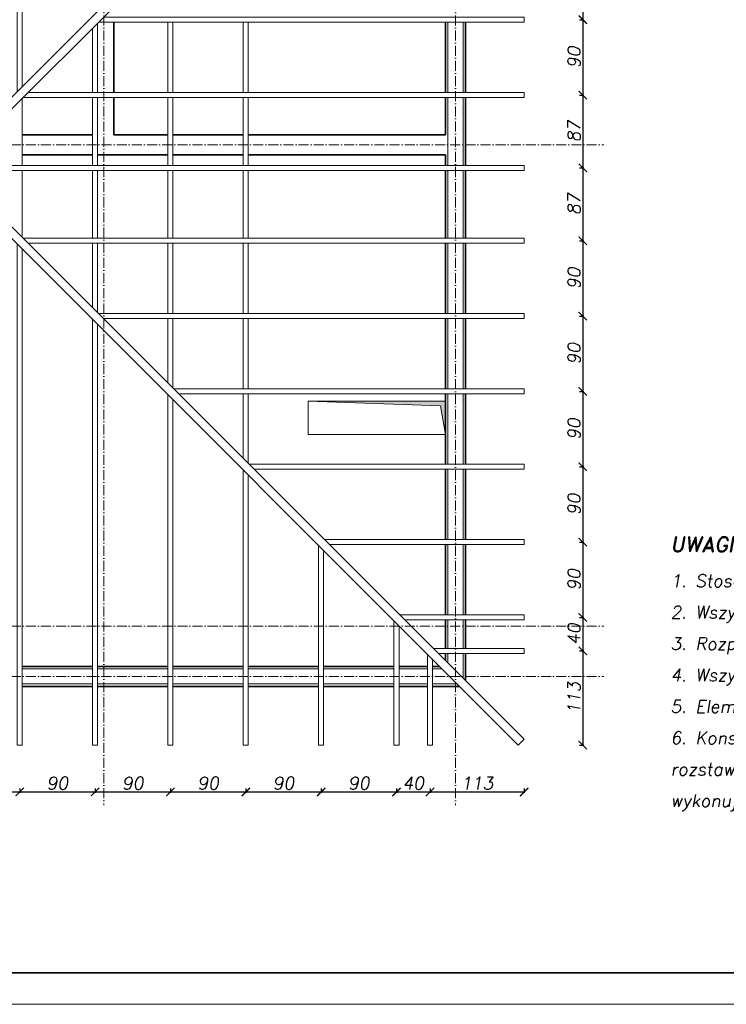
# Model space of a CAD drawing. Header units: millimetres. Extents: x 295948 to 312016, y 6878 to 18016.
# Tile 4 of 252: x 297658 to 298502, y 6878 to 8054. Entities that reach past the tile are written whole.
import ezdxf

# ---------------------------------------------------------------- set-up
doc = ezdxf.new("R2010")
doc.units = ezdxf.units.MM
doc.linetypes.add('ACAD_ISO10W100', pattern=[18, 12, -3, 0, -3])
for name, color, linetype, lineweight in [('konstrukcja', 3, 'Continuous', 35), ('konstrukcja wymiary', 1, 'Continuous', 13), ('linie widok', 2, 'Continuous', 18), ('opisy', 2, 'Continuous', 18), ('osie', 5, 'ACAD_ISO10W100', 13)]:
    doc.layers.add(name, color=color, linetype=linetype, lineweight=lineweight)
doc.styles.add('KONSTRUKCJA', font='romand.shx', dxfattribs={"oblique": 10})
doc.dimstyles.new('175', dxfattribs={"dimtxt": 15, "dimasz": 10, "dimexe": 1.25, "dimexo": 0.625, "dimgap": 3, "dimtad": 1, "dimdec": 0, "dimrnd": 0.5, "dimtxsty": 'KONSTRUKCJA', "dimblk": 'ARCHTICK', "dimcen": 2.5, "dimadec": 0, "dimazin": 0, "dimtfac": 1, "dimtdec": 0, "dimtix": 1, "dimtmove": 0, "dimatfit": 3, "dimfxl": 4, "dimfxlon": 1, "dimarcsym": 0})

# ---------------------------------------------------------------- blocks, each defined once
blk = doc.blocks.new('_ArchTick')
at = {"color": 0, "linetype": 'ByBlock', "lineweight": 13, "const_width": 0.15}
blk.add_lwpolyline([(-0.5, -0.5), (0.5, 0.5)], dxfattribs=at)
blk = doc.blocks.new('*D2778')
at = {"layer": 'Defpoints', "color": 0, "transparency": 16777216}
for p in [(297567.9, 7181.8), (297657.9, 7181.8), (297657.9, 7131.8)]:
    blk.add_point(p, dxfattribs=at)
at = {"layer": 'konstrukcja wymiary', "color": 0, "lineweight": -2, "transparency": 16777216}
for p, q in [((297567.9, 7135.8), (297567.9, 7130.6)), ((297567.9, 7131.8), (297657.9, 7131.8)), ((297657.9, 7135.8), (297657.9, 7130.6))]:
    blk.add_line(p, q, dxfattribs=at)
at = {"layer": 'konstrukcja wymiary', "color": 0, "lineweight": -2, "transparency": 16777216, "xscale": 10, "yscale": 10, "zscale": 10, "rotation": 180}
blk.add_blockref('_ArchTick', (297567.9, 7131.8), dxfattribs=at)
at = {"layer": 'konstrukcja wymiary', "color": 0, "lineweight": -2, "transparency": 16777216, "xscale": 10, "yscale": 10, "zscale": 10}
blk.add_blockref('_ArchTick', (297657.9, 7131.8), dxfattribs=at)
at = {"layer": 'konstrukcja wymiary', "color": 0, "transparency": 16777216, "insert": (297612.9, 7142.3), "char_height": 15, "attachment_point": 5, "style": 'KONSTRUKCJA'}
blk.add_mtext('90', dxfattribs=at)
blk = doc.blocks.new('*D2779')
at = {"layer": 'Defpoints', "color": 0, "transparency": 16777216}
for p in [(297657.9, 7181.8), (297747.9, 7181.8), (297747.9, 7131.8)]:
    blk.add_point(p, dxfattribs=at)
at = {"layer": 'konstrukcja wymiary', "color": 0, "lineweight": -2, "transparency": 16777216}
for p, q in [((297657.9, 7135.8), (297657.9, 7130.6)), ((297657.9, 7131.8), (297747.9, 7131.8)), ((297747.9, 7135.8), (297747.9, 7130.6))]:
    blk.add_line(p, q, dxfattribs=at)
at = {"layer": 'konstrukcja wymiary', "color": 0, "lineweight": -2, "transparency": 16777216, "xscale": 10, "yscale": 10, "zscale": 10, "rotation": 180}
blk.add_blockref('_ArchTick', (297657.9, 7131.8), dxfattribs=at)
at = {"layer": 'konstrukcja wymiary', "color": 0, "lineweight": -2, "transparency": 16777216, "xscale": 10, "yscale": 10, "zscale": 10}
blk.add_blockref('_ArchTick', (297747.9, 7131.8), dxfattribs=at)
at = {"layer": 'konstrukcja wymiary', "color": 0, "transparency": 16777216, "insert": (297702.9, 7142.3), "char_height": 15, "attachment_point": 5, "style": 'KONSTRUKCJA'}
blk.add_mtext('90', dxfattribs=at)
blk = doc.blocks.new('*D2780')
at = {"layer": 'Defpoints', "color": 0, "transparency": 16777216}
for p in [(297747.9, 7181.8), (297837.9, 7181.8), (297837.9, 7131.8)]:
    blk.add_point(p, dxfattribs=at)
at = {"layer": 'konstrukcja wymiary', "color": 0, "lineweight": -2, "transparency": 16777216}
for p, q in [((297747.9, 7135.8), (297747.9, 7130.6)), ((297747.9, 7131.8), (297837.9, 7131.8)), ((297837.9, 7135.8), (297837.9, 7130.6))]:
    blk.add_line(p, q, dxfattribs=at)
at = {"layer": 'konstrukcja wymiary', "color": 0, "lineweight": -2, "transparency": 16777216, "xscale": 10, "yscale": 10, "zscale": 10, "rotation": 180}
blk.add_blockref('_ArchTick', (297747.9, 7131.8), dxfattribs=at)
at = {"layer": 'konstrukcja wymiary', "color": 0, "lineweight": -2, "transparency": 16777216, "xscale": 10, "yscale": 10, "zscale": 10}
blk.add_blockref('_ArchTick', (297837.9, 7131.8), dxfattribs=at)
at = {"layer": 'konstrukcja wymiary', "color": 0, "transparency": 16777216, "insert": (297792.9, 7142.3), "char_height": 15, "attachment_point": 5, "style": 'KONSTRUKCJA'}
blk.add_mtext('90', dxfattribs=at)
blk = doc.blocks.new('*D2781')
at = {"layer": 'Defpoints', "color": 0, "transparency": 16777216}
for p in [(297837.9, 7181.8), (297927.9, 7181.8), (297927.9, 7131.8)]:
    blk.add_point(p, dxfattribs=at)
at = {"layer": 'konstrukcja wymiary', "color": 0, "lineweight": -2, "transparency": 16777216}
for p, q in [((297837.9, 7135.8), (297837.9, 7130.6)), ((297837.9, 7131.8), (297927.9, 7131.8)), ((297927.9, 7135.8), (297927.9, 7130.6))]:
    blk.add_line(p, q, dxfattribs=at)
at = {"layer": 'konstrukcja wymiary', "color": 0, "lineweight": -2, "transparency": 16777216, "xscale": 10, "yscale": 10, "zscale": 10, "rotation": 180}
blk.add_blockref('_ArchTick', (297837.9, 7131.8), dxfattribs=at)
at = {"layer": 'konstrukcja wymiary', "color": 0, "lineweight": -2, "transparency": 16777216, "xscale": 10, "yscale": 10, "zscale": 10}
blk.add_blockref('_ArchTick', (297927.9, 7131.8), dxfattribs=at)
at = {"layer": 'konstrukcja wymiary', "color": 0, "transparency": 16777216, "insert": (297882.9, 7142.3), "char_height": 15, "attachment_point": 5, "style": 'KONSTRUKCJA'}
blk.add_mtext('90', dxfattribs=at)
blk = doc.blocks.new('*D2782')
at = {"layer": 'Defpoints', "color": 0, "transparency": 16777216}
for p in [(297927.9, 7181.8), (298017.9, 7181.8), (298017.9, 7131.8)]:
    blk.add_point(p, dxfattribs=at)
at = {"layer": 'konstrukcja wymiary', "color": 0, "lineweight": -2, "transparency": 16777216}
for p, q in [((297927.9, 7135.8), (297927.9, 7130.6)), ((297927.9, 7131.8), (298017.9, 7131.8)), ((298017.9, 7135.8), (298017.9, 7130.6))]:
    blk.add_line(p, q, dxfattribs=at)
at = {"layer": 'konstrukcja wymiary', "color": 0, "lineweight": -2, "transparency": 16777216, "xscale": 10, "yscale": 10, "zscale": 10, "rotation": 180}
blk.add_blockref('_ArchTick', (297927.9, 7131.8), dxfattribs=at)
at = {"layer": 'konstrukcja wymiary', "color": 0, "lineweight": -2, "transparency": 16777216, "xscale": 10, "yscale": 10, "zscale": 10}
blk.add_blockref('_ArchTick', (298017.9, 7131.8), dxfattribs=at)
at = {"layer": 'konstrukcja wymiary', "color": 0, "transparency": 16777216, "insert": (297972.9, 7142.3), "char_height": 15, "attachment_point": 5, "style": 'KONSTRUKCJA'}
blk.add_mtext('90', dxfattribs=at)
blk = doc.blocks.new('*D2783')
at = {"layer": 'Defpoints', "color": 0, "transparency": 16777216}
for p in [(298017.9, 7181.8), (298107.9, 7181.8), (298107.9, 7131.8)]:
    blk.add_point(p, dxfattribs=at)
at = {"layer": 'konstrukcja wymiary', "color": 0, "lineweight": -2, "transparency": 16777216}
for p, q in [((298017.9, 7135.8), (298017.9, 7130.6)), ((298017.9, 7131.8), (298107.9, 7131.8)), ((298107.9, 7135.8), (298107.9, 7130.6))]:
    blk.add_line(p, q, dxfattribs=at)
at = {"layer": 'konstrukcja wymiary', "color": 0, "lineweight": -2, "transparency": 16777216, "xscale": 10, "yscale": 10, "zscale": 10, "rotation": 180}
blk.add_blockref('_ArchTick', (298017.9, 7131.8), dxfattribs=at)
at = {"layer": 'konstrukcja wymiary', "color": 0, "lineweight": -2, "transparency": 16777216, "xscale": 10, "yscale": 10, "zscale": 10}
blk.add_blockref('_ArchTick', (298107.9, 7131.8), dxfattribs=at)
at = {"layer": 'konstrukcja wymiary', "color": 0, "transparency": 16777216, "insert": (298062.9, 7142.3), "char_height": 15, "attachment_point": 5, "style": 'KONSTRUKCJA'}
blk.add_mtext('90', dxfattribs=at)
blk = doc.blocks.new('*D2784')
at = {"layer": 'Defpoints', "color": 0, "transparency": 16777216}
for p in [(298107.9, 7181.8), (298147.9, 7181.8), (298147.9, 7131.8)]:
    blk.add_point(p, dxfattribs=at)
at = {"layer": 'konstrukcja wymiary', "color": 0, "lineweight": -2, "transparency": 16777216}
for p, q in [((298107.9, 7135.8), (298107.9, 7130.6)), ((298107.9, 7131.8), (298147.9, 7131.8)), ((298147.9, 7135.8), (298147.9, 7130.6))]:
    blk.add_line(p, q, dxfattribs=at)
at = {"layer": 'konstrukcja wymiary', "color": 0, "lineweight": -2, "transparency": 16777216, "xscale": 10, "yscale": 10, "zscale": 10, "rotation": 180}
blk.add_blockref('_ArchTick', (298107.9, 7131.8), dxfattribs=at)
at = {"layer": 'konstrukcja wymiary', "color": 0, "lineweight": -2, "transparency": 16777216, "xscale": 10, "yscale": 10, "zscale": 10}
blk.add_blockref('_ArchTick', (298147.9, 7131.8), dxfattribs=at)
at = {"layer": 'konstrukcja wymiary', "color": 0, "transparency": 16777216, "insert": (298127.9, 7142.3), "char_height": 15, "attachment_point": 5, "style": 'KONSTRUKCJA'}
blk.add_mtext('40', dxfattribs=at)
blk = doc.blocks.new('*D2785')
at = {"layer": 'Defpoints', "color": 0, "transparency": 16777216}
for p in [(298260.4, 7188.9), (298147.9, 7181.8), (298260.4, 7131.8)]:
    blk.add_point(p, dxfattribs=at)
at = {"layer": 'konstrukcja wymiary', "color": 0, "lineweight": -2, "transparency": 16777216}
for p, q in [((298147.9, 7135.8), (298147.9, 7130.6)), ((298147.9, 7131.8), (298260.4, 7131.8)), ((298260.4, 7135.8), (298260.4, 7130.6))]:
    blk.add_line(p, q, dxfattribs=at)
at = {"layer": 'konstrukcja wymiary', "color": 0, "lineweight": -2, "transparency": 16777216, "xscale": 10, "yscale": 10, "zscale": 10, "rotation": 180}
blk.add_blockref('_ArchTick', (298147.9, 7131.8), dxfattribs=at)
at = {"layer": 'konstrukcja wymiary', "color": 0, "lineweight": -2, "transparency": 16777216, "xscale": 10, "yscale": 10, "zscale": 10}
blk.add_blockref('_ArchTick', (298260.4, 7131.8), dxfattribs=at)
at = {"layer": 'konstrukcja wymiary', "color": 0, "transparency": 16777216, "insert": (298204.1, 7142.3), "char_height": 15, "attachment_point": 5, "style": 'KONSTRUKCJA'}
blk.add_mtext('113', dxfattribs=at)
blk = doc.blocks.new('*D2806')
at = {"layer": 'Defpoints', "color": 0, "transparency": 16777216}
for p in [(298260.4, 8144.3), (298260.4, 8054.3), (298330.4, 8054.3)]:
    blk.add_point(p, dxfattribs=at)
at = {"layer": 'konstrukcja wymiary', "color": 0, "lineweight": -2, "transparency": 16777216}
for p, q in [((298326.4, 8144.3), (298331.6, 8144.3)), ((298330.4, 8144.3), (298330.4, 8054.3)), ((298326.4, 8054.3), (298331.6, 8054.3))]:
    blk.add_line(p, q, dxfattribs=at)
at = {"layer": 'konstrukcja wymiary', "color": 0, "lineweight": -2, "transparency": 16777216, "xscale": 10, "yscale": 10, "zscale": 10}
for p, rotation in [((298330.4, 8144.3), 90), ((298330.4, 8054.3), 270)]:
    blk.add_blockref('_ArchTick', p, dxfattribs=dict(at, rotation=rotation))
at = {"layer": 'konstrukcja wymiary', "color": 0, "transparency": 16777216, "insert": (298319.9, 8099.3), "char_height": 15, "attachment_point": 5, "rotation": 90, "style": 'KONSTRUKCJA'}
blk.add_mtext('90', dxfattribs=at)
blk = doc.blocks.new('*D2807')
at = {"layer": 'Defpoints', "color": 0, "transparency": 16777216}
for p in [(298260.4, 8054.3), (298260.4, 7964.3), (298330.4, 7964.3)]:
    blk.add_point(p, dxfattribs=at)
at = {"layer": 'konstrukcja wymiary', "color": 0, "lineweight": -2, "transparency": 16777216}
for p, q in [((298326.4, 8054.3), (298331.6, 8054.3)), ((298330.4, 8054.3), (298330.4, 7964.3)), ((298326.4, 7964.3), (298331.6, 7964.3))]:
    blk.add_line(p, q, dxfattribs=at)
at = {"layer": 'konstrukcja wymiary', "color": 0, "lineweight": -2, "transparency": 16777216, "xscale": 10, "yscale": 10, "zscale": 10}
for p, rotation in [((298330.4, 8054.3), 90), ((298330.4, 7964.3), 270)]:
    blk.add_blockref('_ArchTick', p, dxfattribs=dict(at, rotation=rotation))
at = {"layer": 'konstrukcja wymiary', "color": 0, "transparency": 16777216, "insert": (298319.9, 8009.3), "char_height": 15, "attachment_point": 5, "rotation": 90, "style": 'KONSTRUKCJA'}
blk.add_mtext('90', dxfattribs=at)
blk = doc.blocks.new('*D2808')
at = {"layer": 'Defpoints', "color": 0, "transparency": 16777216}
for p in [(298260.4, 7964.3), (298260.4, 7877.3), (298330.4, 7877.3)]:
    blk.add_point(p, dxfattribs=at)
at = {"layer": 'konstrukcja wymiary', "color": 0, "lineweight": -2, "transparency": 16777216}
for p, q in [((298326.4, 7964.3), (298331.6, 7964.3)), ((298330.4, 7964.3), (298330.4, 7877.3)), ((298326.4, 7877.3), (298331.6, 7877.3))]:
    blk.add_line(p, q, dxfattribs=at)
at = {"layer": 'konstrukcja wymiary', "color": 0, "lineweight": -2, "transparency": 16777216, "xscale": 10, "yscale": 10, "zscale": 10}
for p, rotation in [((298330.4, 7964.3), 90), ((298330.4, 7877.3), 270)]:
    blk.add_blockref('_ArchTick', p, dxfattribs=dict(at, rotation=rotation))
at = {"layer": 'konstrukcja wymiary', "color": 0, "transparency": 16777216, "insert": (298319.9, 7920.8), "char_height": 15, "attachment_point": 5, "rotation": 90, "style": 'KONSTRUKCJA'}
blk.add_mtext('87', dxfattribs=at)
blk = doc.blocks.new('*D2809')
at = {"layer": 'Defpoints', "color": 0, "transparency": 16777216}
for p in [(298260.4, 7877.3), (298260.4, 7790.3), (298330.4, 7790.3)]:
    blk.add_point(p, dxfattribs=at)
at = {"layer": 'konstrukcja wymiary', "color": 0, "lineweight": -2, "transparency": 16777216}
for p, q in [((298326.4, 7877.3), (298331.6, 7877.3)), ((298330.4, 7877.3), (298330.4, 7790.3)), ((298326.4, 7790.3), (298331.6, 7790.3))]:
    blk.add_line(p, q, dxfattribs=at)
at = {"layer": 'konstrukcja wymiary', "color": 0, "lineweight": -2, "transparency": 16777216, "xscale": 10, "yscale": 10, "zscale": 10}
for p, rotation in [((298330.4, 7877.3), 90), ((298330.4, 7790.3), 270)]:
    blk.add_blockref('_ArchTick', p, dxfattribs=dict(at, rotation=rotation))
at = {"layer": 'konstrukcja wymiary', "color": 0, "transparency": 16777216, "insert": (298319.9, 7833.8), "char_height": 15, "attachment_point": 5, "rotation": 90, "style": 'KONSTRUKCJA'}
blk.add_mtext('87', dxfattribs=at)
blk = doc.blocks.new('*D2810')
at = {"layer": 'Defpoints', "color": 0, "transparency": 16777216}
for p in [(298260.4, 7790.3), (298260.4, 7700.3), (298330.4, 7700.3)]:
    blk.add_point(p, dxfattribs=at)
at = {"layer": 'konstrukcja wymiary', "color": 0, "lineweight": -2, "transparency": 16777216}
for p, q in [((298326.4, 7790.3), (298331.6, 7790.3)), ((298330.4, 7790.3), (298330.4, 7700.3)), ((298326.4, 7700.3), (298331.6, 7700.3))]:
    blk.add_line(p, q, dxfattribs=at)
at = {"layer": 'konstrukcja wymiary', "color": 0, "lineweight": -2, "transparency": 16777216, "xscale": 10, "yscale": 10, "zscale": 10}
for p, rotation in [((298330.4, 7790.3), 90), ((298330.4, 7700.3), 270)]:
    blk.add_blockref('_ArchTick', p, dxfattribs=dict(at, rotation=rotation))
at = {"layer": 'konstrukcja wymiary', "color": 0, "transparency": 16777216, "insert": (298319.9, 7745.3), "char_height": 15, "attachment_point": 5, "rotation": 90, "style": 'KONSTRUKCJA'}
blk.add_mtext('90', dxfattribs=at)
blk = doc.blocks.new('*D2811')
at = {"layer": 'Defpoints', "color": 0, "transparency": 16777216}
for p in [(298260.4, 7700.3), (298260.4, 7610.3), (298330.4, 7610.3)]:
    blk.add_point(p, dxfattribs=at)
at = {"layer": 'konstrukcja wymiary', "color": 0, "lineweight": -2, "transparency": 16777216}
for p, q in [((298326.4, 7700.3), (298331.6, 7700.3)), ((298330.4, 7700.3), (298330.4, 7610.3)), ((298326.4, 7610.3), (298331.6, 7610.3))]:
    blk.add_line(p, q, dxfattribs=at)
at = {"layer": 'konstrukcja wymiary', "color": 0, "lineweight": -2, "transparency": 16777216, "xscale": 10, "yscale": 10, "zscale": 10}
for p, rotation in [((298330.4, 7700.3), 90), ((298330.4, 7610.3), 270)]:
    blk.add_blockref('_ArchTick', p, dxfattribs=dict(at, rotation=rotation))
at = {"layer": 'konstrukcja wymiary', "color": 0, "transparency": 16777216, "insert": (298319.9, 7655.3), "char_height": 15, "attachment_point": 5, "rotation": 90, "style": 'KONSTRUKCJA'}
blk.add_mtext('90', dxfattribs=at)
blk = doc.blocks.new('*D2812')
at = {"layer": 'Defpoints', "color": 0, "transparency": 16777216}
for p in [(298260.4, 7610.3), (298260.4, 7520.3), (298330.4, 7520.3)]:
    blk.add_point(p, dxfattribs=at)
at = {"layer": 'konstrukcja wymiary', "color": 0, "lineweight": -2, "transparency": 16777216}
for p, q in [((298326.4, 7610.3), (298331.6, 7610.3)), ((298330.4, 7610.3), (298330.4, 7520.3)), ((298326.4, 7520.3), (298331.6, 7520.3))]:
    blk.add_line(p, q, dxfattribs=at)
at = {"layer": 'konstrukcja wymiary', "color": 0, "lineweight": -2, "transparency": 16777216, "xscale": 10, "yscale": 10, "zscale": 10}
for p, rotation in [((298330.4, 7610.3), 90), ((298330.4, 7520.3), 270)]:
    blk.add_blockref('_ArchTick', p, dxfattribs=dict(at, rotation=rotation))
at = {"layer": 'konstrukcja wymiary', "color": 0, "transparency": 16777216, "insert": (298319.9, 7565.3), "char_height": 15, "attachment_point": 5, "rotation": 90, "style": 'KONSTRUKCJA'}
blk.add_mtext('90', dxfattribs=at)
blk = doc.blocks.new('*D2813')
at = {"layer": 'Defpoints', "color": 0, "transparency": 16777216}
for p in [(298260.4, 7520.3), (298260.4, 7430.3), (298330.4, 7430.3)]:
    blk.add_point(p, dxfattribs=at)
at = {"layer": 'konstrukcja wymiary', "color": 0, "lineweight": -2, "transparency": 16777216}
for p, q in [((298326.4, 7520.3), (298331.6, 7520.3)), ((298330.4, 7520.3), (298330.4, 7430.3)), ((298326.4, 7430.3), (298331.6, 7430.3))]:
    blk.add_line(p, q, dxfattribs=at)
at = {"layer": 'konstrukcja wymiary', "color": 0, "lineweight": -2, "transparency": 16777216, "xscale": 10, "yscale": 10, "zscale": 10}
for p, rotation in [((298330.4, 7520.3), 90), ((298330.4, 7430.3), 270)]:
    blk.add_blockref('_ArchTick', p, dxfattribs=dict(at, rotation=rotation))
at = {"layer": 'konstrukcja wymiary', "color": 0, "transparency": 16777216, "insert": (298319.9, 7475.3), "char_height": 15, "attachment_point": 5, "rotation": 90, "style": 'KONSTRUKCJA'}
blk.add_mtext('90', dxfattribs=at)
blk = doc.blocks.new('*D2814')
at = {"layer": 'Defpoints', "color": 0, "transparency": 16777216}
for p in [(298260.4, 7430.3), (298260.4, 7340.3), (298330.4, 7340.3)]:
    blk.add_point(p, dxfattribs=at)
at = {"layer": 'konstrukcja wymiary', "color": 0, "lineweight": -2, "transparency": 16777216}
for p, q in [((298326.4, 7430.3), (298331.6, 7430.3)), ((298330.4, 7430.3), (298330.4, 7340.3)), ((298326.4, 7340.3), (298331.6, 7340.3))]:
    blk.add_line(p, q, dxfattribs=at)
at = {"layer": 'konstrukcja wymiary', "color": 0, "lineweight": -2, "transparency": 16777216, "xscale": 10, "yscale": 10, "zscale": 10}
for p, rotation in [((298330.4, 7430.3), 90), ((298330.4, 7340.3), 270)]:
    blk.add_blockref('_ArchTick', p, dxfattribs=dict(at, rotation=rotation))
at = {"layer": 'konstrukcja wymiary', "color": 0, "transparency": 16777216, "insert": (298319.9, 7385.3), "char_height": 15, "attachment_point": 5, "rotation": 90, "style": 'KONSTRUKCJA'}
blk.add_mtext('90', dxfattribs=at)
blk = doc.blocks.new('*D2815')
at = {"layer": 'Defpoints', "color": 0, "transparency": 16777216}
for p in [(298260.4, 7340.3), (298260.4, 7300.3), (298330.4, 7300.3)]:
    blk.add_point(p, dxfattribs=at)
at = {"layer": 'konstrukcja wymiary', "color": 0, "lineweight": -2, "transparency": 16777216}
for p, q in [((298326.4, 7340.3), (298331.6, 7340.3)), ((298330.4, 7340.3), (298330.4, 7300.3)), ((298326.4, 7300.3), (298331.6, 7300.3))]:
    blk.add_line(p, q, dxfattribs=at)
at = {"layer": 'konstrukcja wymiary', "color": 0, "lineweight": -2, "transparency": 16777216, "xscale": 10, "yscale": 10, "zscale": 10}
for p, rotation in [((298330.4, 7340.3), 90), ((298330.4, 7300.3), 270)]:
    blk.add_blockref('_ArchTick', p, dxfattribs=dict(at, rotation=rotation))
at = {"layer": 'konstrukcja wymiary', "color": 0, "transparency": 16777216, "insert": (298319.9, 7320.3), "char_height": 15, "attachment_point": 5, "rotation": 90, "style": 'KONSTRUKCJA'}
blk.add_mtext('40', dxfattribs=at)
blk = doc.blocks.new('*D2816')
at = {"layer": 'Defpoints', "color": 0, "transparency": 16777216}
for p in [(298260.4, 7300.3), (298253.3, 7187.8), (298330.4, 7187.8)]:
    blk.add_point(p, dxfattribs=at)
at = {"layer": 'konstrukcja wymiary', "color": 0, "lineweight": -2, "transparency": 16777216}
for p, q in [((298326.4, 7300.3), (298331.6, 7300.3)), ((298330.4, 7300.3), (298330.4, 7187.8)), ((298326.4, 7187.8), (298331.6, 7187.8))]:
    blk.add_line(p, q, dxfattribs=at)
at = {"layer": 'konstrukcja wymiary', "color": 0, "lineweight": -2, "transparency": 16777216, "xscale": 10, "yscale": 10, "zscale": 10}
for p, rotation in [((298330.4, 7300.3), 90), ((298330.4, 7187.8), 270)]:
    blk.add_blockref('_ArchTick', p, dxfattribs=dict(at, rotation=rotation))
at = {"layer": 'konstrukcja wymiary', "color": 0, "transparency": 16777216, "insert": (298319.9, 7244.1), "char_height": 15, "attachment_point": 5, "rotation": 90, "style": 'KONSTRUKCJA'}
blk.add_mtext('113', dxfattribs=at)

msp = doc.modelspace()

# ---------------------------------------------------------------- hatches: boundary and pattern name
at = {"layer": 'konstrukcja wymiary'}
h = msp.add_hatch(color=256, dxfattribs=at)
h.dxf.hatch_style = 1
h.paths.add_polyline_path([(298160.294, 7593.061), (298166.362, 7558.83), (298166.362, 7598.83), (298002.362, 7598.83)])

# ---------------------------------------------------------------- linework, layer by layer
at = {"layer": 'konstrukcja'}
for p, q in [((297770.362, 8051.33), (297770.362, 7967.33)), ((298166.362, 7967.33), (298166.362, 8051.33)), ((298190.362, 8051.33), (298190.362, 7967.33)), ((297770.362, 7961.33), (297770.362, 7916.83)), ((298166.362, 7916.83), (298166.362, 7961.33)), ((298190.362, 7961.33), (298190.362, 7880.33)), ((297744.862, 7916.83), (297660.862, 7916.83)), ((297660.862, 7916.83), (297744.862, 7916.83)), ((297770.362, 7916.83), (297834.862, 7916.83)), ((297840.862, 7916.83), (297924.862, 7916.83)), ((297930.862, 7916.83), (298166.362, 7916.83)), ((297744.862, 7892.83), (297660.862, 7892.83)), ((297834.862, 7892.83), (297750.862, 7892.83)), ((297924.862, 7892.83), (297840.862, 7892.83)), ((298166.362, 7892.83), (297930.862, 7892.83)), ((298166.362, 7880.33), (298166.362, 7892.83)), ((298166.362, 7793.33), (298166.362, 7874.33)), ((298190.362, 7874.33), (298190.362, 7793.33)), ((298166.362, 7703.33), (298166.362, 7787.33)), ((298190.362, 7787.33), (298190.362, 7703.33)), ((298166.362, 7613.33), (298166.362, 7697.33)), ((298190.362, 7697.33), (298190.362, 7613.33)), ((298166.362, 7523.33), (298166.362, 7607.33)), ((298190.362, 7607.33), (298190.362, 7523.33)), ((298166.362, 7433.33), (298166.362, 7517.33)), ((298190.362, 7517.33), (298190.362, 7433.33)), ((298166.362, 7343.33), (298166.362, 7427.33)), ((298190.362, 7427.33), (298190.362, 7343.33)), ((298166.362, 7303.33), (298166.362, 7337.33)), ((298190.362, 7337.33), (298190.362, 7303.33)), ((298166.362, 7288.901), (298166.362, 7297.33)), ((298190.362, 7297.33), (298190.362, 7264.901)), ((297744.862, 7281.83), (297660.862, 7281.83)), ((297834.862, 7281.83), (297750.862, 7281.83)), ((297924.862, 7281.83), (297840.862, 7281.83)), ((298014.862, 7281.83), (297930.862, 7281.83)), ((298104.862, 7281.83), (298020.862, 7281.83)), ((298144.862, 7281.83), (298110.862, 7281.83)), ((298159.291, 7281.83), (298150.862, 7281.83)), ((297660.862, 7257.83), (297744.862, 7257.83)), ((297750.862, 7257.83), (297834.862, 7257.83)), ((297840.862, 7257.83), (297924.862, 7257.83)), ((297930.862, 7257.83), (298014.862, 7257.83)), ((298020.862, 7257.83), (298104.862, 7257.83)), ((298110.862, 7257.83), (298144.862, 7257.83)), ((298150.862, 7257.83), (298183.291, 7257.83))]:
    msp.add_line(p, q, dxfattribs=at)
msp.add_lwpolyline([(295985.908, 9068.187), (300635.908, 9068.187), (300635.908, 6915.687), (295985.908, 6915.687)], close=True, dxfattribs=at)
at = {"layer": 'konstrukcja wymiary'}
for points in [[(295948.408, 9105.687), (300673.408, 9105.687), (300673.408, 6878.187), (295948.408, 6878.187)], [(298160.294, 7593.061), (298166.362, 7558.83), (298166.362, 7598.83), (298002.362, 7598.83)]]:
    msp.add_lwpolyline(points, close=True, dxfattribs=at)
at = {"layer": 'linie widok'}
for p, q in [((297570.862, 7884.401), (298253.291, 8566.83)), ((297577.933, 7877.33), (298260.362, 8559.759)), ((298169.362, 8051.33), (298169.362, 7967.33)), ((298187.362, 8051.33), (298187.362, 7967.33)), ((298169.362, 7961.33), (298169.362, 7880.33)), ((298187.362, 7961.33), (298187.362, 7880.33)), ((298253.291, 7187.83), (297570.862, 7870.259)), ((298260.362, 7194.901), (297577.933, 7877.33)), ((298169.362, 7874.33), (298169.362, 7793.33)), ((298187.362, 7874.33), (298187.362, 7793.33)), ((298169.362, 7787.33), (298169.362, 7703.33)), ((298187.362, 7787.33), (298187.362, 7703.33)), ((298169.362, 7697.33), (298169.362, 7613.33)), ((298187.362, 7697.33), (298187.362, 7613.33)), ((298169.362, 7607.33), (298169.362, 7523.33)), ((298187.362, 7607.33), (298187.362, 7523.33)), ((298169.362, 7517.33), (298169.362, 7433.33)), ((298187.362, 7517.33), (298187.362, 7433.33)), ((298169.362, 7427.33), (298169.362, 7343.33)), ((298187.362, 7427.33), (298187.362, 7343.33)), ((298169.362, 7337.33), (298169.362, 7303.33)), ((298187.362, 7337.33), (298187.362, 7303.33)), ((298169.362, 7297.33), (298169.362, 7285.901)), ((298187.362, 7297.33), (298187.362, 7267.901)), ((297744.862, 7278.83), (297660.862, 7278.83)), ((297834.862, 7278.83), (297750.862, 7278.83)), ((297924.862, 7278.83), (297840.862, 7278.83)), ((298014.862, 7278.83), (297930.862, 7278.83)), ((298104.862, 7278.83), (298020.862, 7278.83)), ((298144.862, 7278.83), (298110.862, 7278.83)), ((298162.291, 7278.83), (298150.862, 7278.83)), ((297744.862, 7260.83), (297660.862, 7260.83)), ((297834.862, 7260.83), (297750.862, 7260.83)), ((297924.862, 7260.83), (297840.862, 7260.83)), ((298014.862, 7260.83), (297930.862, 7260.83)), ((298104.862, 7260.83), (298020.862, 7260.83)), ((298144.862, 7260.83), (298110.862, 7260.83)), ((298180.291, 7260.83), (298150.862, 7260.83)), ((298253.291, 7187.83), (298260.362, 7194.901))]:
    msp.add_line(p, q, dxfattribs=at)
for points in [[(297660.862, 7974.401), (297660.862, 8566.83), (297654.862, 8566.83), (297654.862, 7968.401)], [(297757.933, 8057.33), (298260.362, 8057.33), (298260.362, 8051.33), (297751.933, 8051.33)], [(297750.862, 8050.259), (297750.862, 7967.33)], [(297834.862, 7967.33), (297834.862, 8051.33)], [(297840.862, 8051.33), (297840.862, 7967.33)], [(297924.862, 7967.33), (297924.862, 8051.33)], [(297930.862, 8051.33), (297930.862, 7967.33)], [(297744.862, 7967.33), (297744.862, 8044.259)], [(297667.933, 7967.33), (298260.362, 7967.33), (298260.362, 7961.33), (297661.933, 7961.33)], [(297660.862, 7960.259), (297660.862, 7880.33)], [(297744.862, 7880.33), (297744.862, 7961.33)], [(297750.862, 7961.33), (297750.862, 7880.33)], [(297834.862, 7880.33), (297834.862, 7961.33)], [(297840.862, 7961.33), (297840.862, 7880.33)], [(297924.862, 7880.33), (297924.862, 7961.33)], [(297930.862, 7961.33), (297930.862, 7880.33)], [(298260.362, 7880.33), (298260.362, 7874.33), (297580.933, 7874.33)], [(298260.362, 7874.33), (298260.362, 7880.33), (297580.933, 7880.33)], [(297660.862, 7874.33), (297660.862, 7794.401)], [(297744.862, 7793.33), (297744.862, 7874.33)], [(297750.862, 7874.33), (297750.862, 7793.33)], [(297834.862, 7793.33), (297834.862, 7874.33)], [(297840.862, 7874.33), (297840.862, 7793.33)], [(297924.862, 7793.33), (297924.862, 7874.33)], [(297930.862, 7874.33), (297930.862, 7793.33)], [(297660.862, 7780.259), (297660.862, 7187.83), (297654.862, 7187.83), (297654.862, 7786.259)], [(297667.933, 7787.33), (298260.362, 7787.33), (298260.362, 7793.33), (297661.933, 7793.33)], [(297744.862, 7710.401), (297744.862, 7787.33)], [(297750.862, 7787.33), (297750.862, 7704.401)], [(297834.862, 7703.33), (297834.862, 7787.33)], [(297840.862, 7787.33), (297840.862, 7703.33)], [(297924.862, 7703.33), (297924.862, 7787.33)], [(297930.862, 7787.33), (297930.862, 7703.33)], [(297750.862, 7690.259), (297750.862, 7187.83), (297744.862, 7187.83), (297744.862, 7696.259)], [(297757.933, 7697.33), (298260.362, 7697.33), (298260.362, 7703.33), (297751.933, 7703.33)], [(297834.862, 7620.401), (297834.862, 7697.33)], [(297840.862, 7697.33), (297840.862, 7614.401)], [(297924.862, 7613.33), (297924.862, 7697.33)], [(297930.862, 7697.33), (297930.862, 7613.33)], [(297847.933, 7607.33), (298260.362, 7607.33), (298260.362, 7613.33), (297841.933, 7613.33)], [(297840.862, 7600.259), (297840.862, 7187.83), (297834.862, 7187.83), (297834.862, 7606.259)], [(297924.862, 7530.401), (297924.862, 7607.33)], [(297930.862, 7607.33), (297930.862, 7524.401)], [(297930.862, 7510.259), (297930.862, 7187.83), (297924.862, 7187.83), (297924.862, 7516.259)], [(297937.933, 7517.33), (298260.362, 7517.33), (298260.362, 7523.33), (297931.933, 7523.33)], [(298027.933, 7427.33), (298260.362, 7427.33), (298260.362, 7433.33), (298021.933, 7433.33)], [(298020.862, 7420.259), (298020.862, 7187.83), (298014.862, 7187.83), (298014.862, 7426.259)], [(298117.933, 7337.33), (298260.362, 7337.33), (298260.362, 7343.33), (298111.933, 7343.33)], [(298110.862, 7330.259), (298110.862, 7187.83), (298104.862, 7187.83), (298104.862, 7336.259)], [(298150.862, 7290.259), (298150.862, 7187.83), (298144.862, 7187.83), (298144.862, 7296.259)], [(298157.933, 7297.33), (298260.362, 7297.33), (298260.362, 7303.33), (298151.933, 7303.33)]]:
    msp.add_lwpolyline(points, dxfattribs=at)
msp.add_lwpolyline([(298002.362, 7558.83), (298166.362, 7558.83), (298166.362, 7598.83), (298002.362, 7598.83)], close=True, dxfattribs=at)
at = {"layer": 'osie'}
for p, q in [((297758.362, 8765.276), (297758.362, 7116.095)), ((298178.362, 8765.276), (298178.362, 7116.095)), ((296126.645, 7904.83), (298355.44, 7904.83)), ((296126.645, 7329.83), (298355.44, 7329.83)), ((296126.645, 7269.83), (298355.44, 7269.83))]:
    msp.add_line(p, q, dxfattribs=at)

# ---------------------------------------------------------------- texts
at = {"layer": 'opisy', "insert": (298435.16, 7436.528), "char_height": 15, "width": 1044.1821, "attachment_point": 1, "style": 'KONSTRUKCJA'}
msp.add_mtext('\\A1;\\pxsm1.5;{\\H1.2x;UWAGI:\\P}1. Stosować się do zaleceń i wytycznych producentów stosowanych materiałów \\P2. Wszystkie wymiary sprawdzić na budowie\\P3. Rozpatrywać łącznie z projektami branżowymi.\\P4. Wszystkie roboty prowadzić zgodnie ze sztuką budowlaną oraz pod nadzorem osób uprawnionych.\\P5. Elemety drewniane stykające się z konstrukcją żelbetową lub murową izolować przekłądną z papy.\\P6. Konstrukcja dachu w postaci prefabrykowanych wiązarów dachowych. Szczegóły montażu, rozstaw, przekroje itp. zgodnie z projektem sporządzonym przez dział techniczny firmy wykonującej wiązary prefabrykowane.', dxfattribs=at)

# ---------------------------------------------------------------- dimensions: what is measured, and where the dimension line sits
at = {"layer": 'konstrukcja wymiary'}
for base, p1, p2, picture, middle in [((298330.362, 8054.33), (298260.362, 8144.33), (298260.362, 8054.33), '*D2806', (298319.862, 8099.33)), ((298330.362, 7964.33), (298260.362, 8054.33), (298260.362, 7964.33), '*D2807', (298319.862, 8009.33)), ((298330.362, 7877.33), (298260.362, 7964.33), (298260.362, 7877.33), '*D2808', (298319.862, 7920.83)), ((298330.362, 7790.33), (298260.362, 7877.33), (298260.362, 7790.33), '*D2809', (298319.862, 7833.83)), ((298330.362, 7700.33), (298260.362, 7790.33), (298260.362, 7700.33), '*D2810', (298319.862, 7745.33)), ((298330.362, 7610.33), (298260.362, 7700.33), (298260.362, 7610.33), '*D2811', (298319.862, 7655.33)), ((298330.362, 7520.33), (298260.362, 7610.33), (298260.362, 7520.33), '*D2812', (298319.862, 7565.33)), ((298330.362, 7430.33), (298260.362, 7520.33), (298260.362, 7430.33), '*D2813', (298319.862, 7475.33)), ((298330.362, 7340.33), (298260.362, 7430.33), (298260.362, 7340.33), '*D2814', (298319.862, 7385.33)), ((298330.362, 7300.33), (298260.362, 7340.33), (298260.362, 7300.33), '*D2815', (298319.862, 7320.33)), ((298330.361609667, 7187.829732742), (298260.361609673, 7300.329732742), (298253.290541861, 7187.829732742), '*D2816', (298319.861609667, 7244.079732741))]:
    dim = msp.add_linear_dim(base=base, p1=p1, p2=p2, angle=90, dimstyle='175', override={"dimtmove": 1}, dxfattribs=at)
    dim.commit()
    dim.dimension.update_dxf_attribs({"geometry": picture, "text_midpoint": middle})
for base, p1, p2, picture, middle in [((298260.361609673, 7131.829732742), (298147.861609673, 7181.829732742), (298260.361609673, 7188.900800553), '*D2785', (298204.111609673, 7142.329732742)), ((297657.862, 7131.83), (297567.862, 7181.83), (297657.862, 7181.83), '*D2778', (297612.862, 7142.33)), ((297747.862, 7131.83), (297657.862, 7181.83), (297747.862, 7181.83), '*D2779', (297702.862, 7142.33)), ((297837.862, 7131.83), (297747.862, 7181.83), (297837.862, 7181.83), '*D2780', (297792.862, 7142.33)), ((297927.862, 7131.83), (297837.862, 7181.83), (297927.862, 7181.83), '*D2781', (297882.862, 7142.33)), ((298017.862, 7131.83), (297927.862, 7181.83), (298017.862, 7181.83), '*D2782', (297972.862, 7142.33)), ((298107.862, 7131.83), (298017.862, 7181.83), (298107.862, 7181.83), '*D2783', (298062.862, 7142.33)), ((298147.862, 7131.83), (298107.862, 7181.83), (298147.862, 7181.83), '*D2784', (298127.862, 7142.33))]:
    dim = msp.add_linear_dim(base=base, p1=p1, p2=p2, dimstyle='175', override={"dimtmove": 1}, dxfattribs=at)
    dim.commit()
    dim.dimension.update_dxf_attribs({"geometry": picture, "text_midpoint": middle})

doc.saveas('drawing.dxf')
